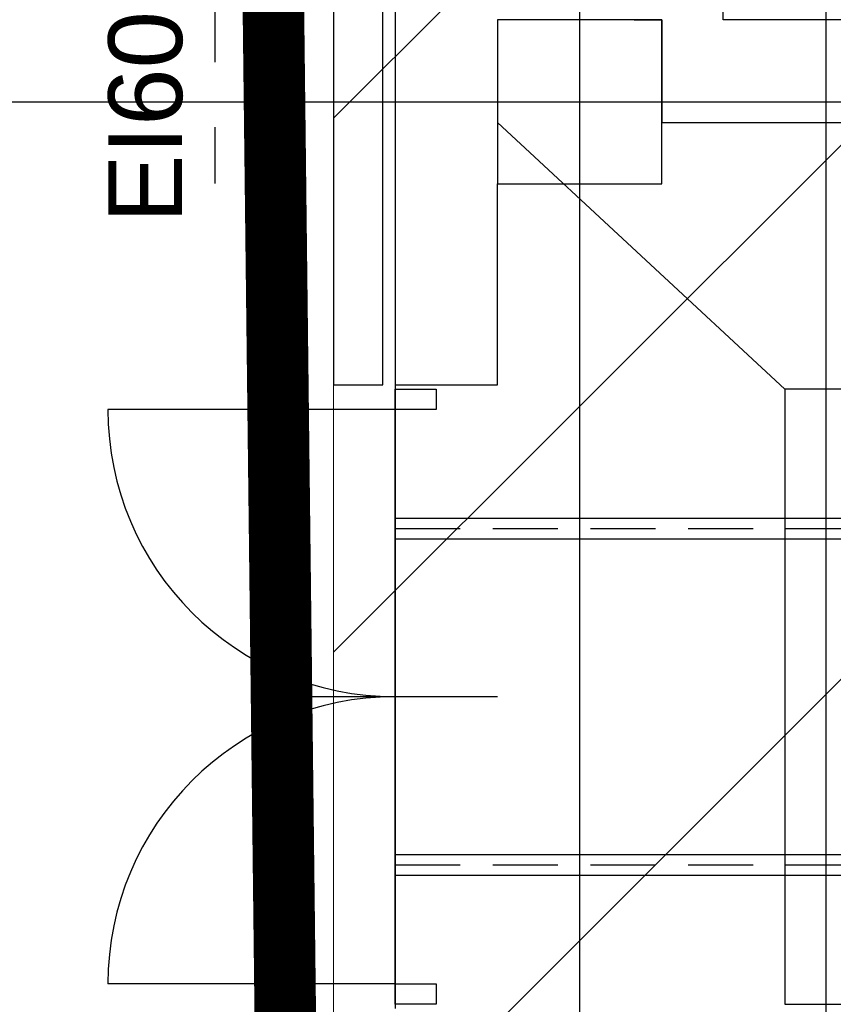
# Model space of a CAD drawing. Header units: centimetres. Extents: x -228435 to 111511, y -89367 to 428125.
# Tile 187 of 219: x -72505 to -70522, y 99900 to 102300. Entities that reach past the tile are written whole.
import ezdxf

# ---------------------------------------------------------------- set-up
doc = ezdxf.new("R2010")
doc.units = ezdxf.units.CM
doc.header["$LTSCALE"] = 50
for name, pattern in [('DASHDOT2', [12.7, 6.35, -3.175, 0, -3.175]), ('DIVIDE', [31.75, 12.7, -6.35, 0, -6.35, 0, -6.35]), ('HIDDEN', [9.525, 6.35, -3.175]), ('HIDDEN2', [4.7625, 3.175, -1.5875])]:
    doc.linetypes.add(name, pattern=pattern)
doc.layers.get('0').update_dxf_attribs({"color": 8})
for name, color, linetype in [('ARCH_ETAPOWANIE', 8, 'DIVIDE'), ('ARCH_INFO_ODPORNOŚĆ OGNIOWA', 8, 'Continuous'), ('ARCH_INFO_OSIE_IST', 8, 'DASHDOT2'), ('ARCH_MUROWANE_IST', 8, 'Continuous'), ('ARCH_NIEWIDOK_IST', 8, 'HIDDEN'), ('ARCH_POMOCNICZE_IST', 8, 'HIDDEN2'), ('ARCH_WIDOK_IST', 8, 'Continuous'), ('ARCH_ŚLUSARKA_DRZWI_IST', 8, 'Continuous'), ('ARCH_ŻELBET_IST', 8, 'Continuous'), ('Osie rzutów$0$ARCH_INFO_OSIE_OPISY_IST', 8, 'Continuous')]:
    doc.layers.add(name, color=color, linetype=linetype)
doc.layers.add('ARCH_WIDOK', color=8, linetype='Continuous', lineweight=13)
doc.styles.add('Arial', font='ARIAL.TTF')

# ---------------------------------------------------------------- blocks, each defined once
blk = doc.blocks.new('DRZWI70+70')
at = {"lineweight": -3}
for p, q in [((0, 70), (0, 75)), ((0, 75), (10, 75)), ((10, 75), (10, 70)), ((10, 70), (0, 70)), ((0, -70), (0, 70)), ((25, 0), (-25, 0)), ((0, -75), (0, -70)), ((0, -70), (10, -70)), ((10, -70), (10, -75)), ((10, -75), (0, -75))]:
    blk.add_line(p, q, dxfattribs=at)
for p, q in [((0, 70), (-70, 70)), ((0, -70), (-70, -70))]:
    blk.add_line(p, q)
for centre, start, end in [((0, 70), 180, 270), ((0, -70), 90, 180)]:
    blk.add_arc(centre, 70, start, end, dxfattribs=at)
blk = doc.blocks.new('Osie rzutów')
at = {"layer": 'ARCH_INFO_OSIE_IST', "ltscale": 10}
for p, q in [((4930, 12255), (4930, 15006.6)), ((5060, 15006.6), (5060, 14319.75)), ((5000, 12255), (5000, 14934.6)), ((4436.04, 14710), (7599.14, 14710))]:
    blk.add_line(p, q, dxfattribs=at)

msp = doc.modelspace()

# ---------------------------------------------------------------- hatches: boundary and pattern name
at = {"layer": 'ARCH_WIDOK'}
h = msp.add_hatch(dxfattribs=at)
h.set_pattern_fill('ANSI31', color=256, scale=290, style=0)
h.set_pattern_definition([(45, (-121140, -45000), (-651.0686, 651.0686), [])])
h.paths.add_polyline_path([(-71740, 89100), (-71740, 102700), (-71190, 102700), (-71190, 105100), (-64590, 105100), (-64590, 89100)])

# ---------------------------------------------------------------- linework, layer by layer
at = {"layer": 'ARCH_ETAPOWANIE', "ltscale": 10, "const_width": 150, "elevation": 630}
msp.add_lwpolyline([(-32748.04041, 102637.86797), (-71890, 102620.1903), (-71740, 89900), (-59190, 89900), (-59190, 71200), (-71590, 71200), (-71590, 58800), (-65060, 58800), (-65060, 57540), (-63050, 57540), (-63050, -5675.91583)], dxfattribs=at)
at = {"layer": 'ARCH_MUROWANE_IST', "ltscale": 4, "elevation": 630}
for points in [[(-71190, 104606.27874), (-71190, 102700), (-71740, 102700), (-71740, 101410), (-71620, 101410), (-71620, 102580), (-71070, 102580), (-71070, 104606.27874)], [(-71040, 104606.27874), (-71040, 102550), (-71590, 102550), (-71590, 101410), (-71340, 101410), (-71340, 101900)], [(-70790, 102300), (-70790, 104606.27874)], [(-71007.50287, 102300), (-70940, 102300)], [(-70940, 102300), (-70940, 102050), (-67640, 102050)], [(-67390, 102050), (-65340, 102050), (-65340, 102300), (-70790, 102300)]]:
    msp.add_lwpolyline(points, dxfattribs=at)
at = {"layer": 'ARCH_NIEWIDOK_IST'}
msp.add_line((-72029.60208, 102990.96067, 630), (-72029.60208, 101900.96067, 630), dxfattribs=at)
at = {"layer": 'ARCH_POMOCNICZE_IST'}
for p, q in [((-71590, 101060, 630), (-67640, 101060, 630)), ((-71590, 100240, 630), (-67640, 100240, 630))]:
    msp.add_line(p, q, dxfattribs=at)
at = {"layer": 'ARCH_WIDOK', "elevation": 630}
msp.add_lwpolyline([(-71740, 89100), (-71740, 102700), (-71190, 102700), (-71190, 105100), (-64590, 105100), (-64590, 89100)], close=True, dxfattribs=at)
at = {"layer": 'ARCH_WIDOK_IST'}
for p, q in [((-71340, 102050, 630), (-70640, 101400, 630)), ((-71590, 101410, 630), (-71590, 99890, 630)), ((-71590, 101085, 630), (-67640, 101085, 630)), ((-71590, 101035, 630), (-67640, 101035, 630)), ((-71590, 100265, 630), (-67640, 100265, 630)), ((-71590, 100215, 630), (-67640, 100215, 630))]:
    msp.add_line(p, q, dxfattribs=at)
at = {"layer": 'ARCH_WIDOK_IST', "elevation": 630}
msp.add_lwpolyline([(-70640, 99900), (-68240, 99900), (-68240, 101400), (-70640, 101400)], close=True, dxfattribs=at)
at = {"layer": 'ARCH_ŻELBET_IST', "ltscale": 4, "elevation": 630}
msp.add_lwpolyline([(-71340, 101900), (-70940, 101900), (-70940, 102300), (-71340, 102300)], close=True, dxfattribs=at)

# ---------------------------------------------------------------- block references
at = {"layer": 'ARCH_ŚLUSARKA_DRZWI_IST', "xscale": 10, "yscale": 10, "zscale": 10}
msp.add_blockref('DRZWI70+70', (-71590, 100650, 630), dxfattribs=at)
at = {"layer": 'Osie rzutów$0$ARCH_INFO_OSIE_OPISY_IST', "xscale": 10, "yscale": 10, "zscale": 10}
msp.add_blockref('Osie rzutów', (-121140, -45000, 630), dxfattribs=at)

# ---------------------------------------------------------------- texts
at = {"layer": 'ARCH_INFO_ODPORNOŚĆ OGNIOWA', "insert": (-72347.7556, 102062.8649, 630), "char_height": 180, "width": 533.3252474, "attachment_point": 5, "rotation": 90, "style": 'Arial'}
msp.add_mtext('\\PEI60', dxfattribs=at)

doc.saveas('drawing.dxf')
